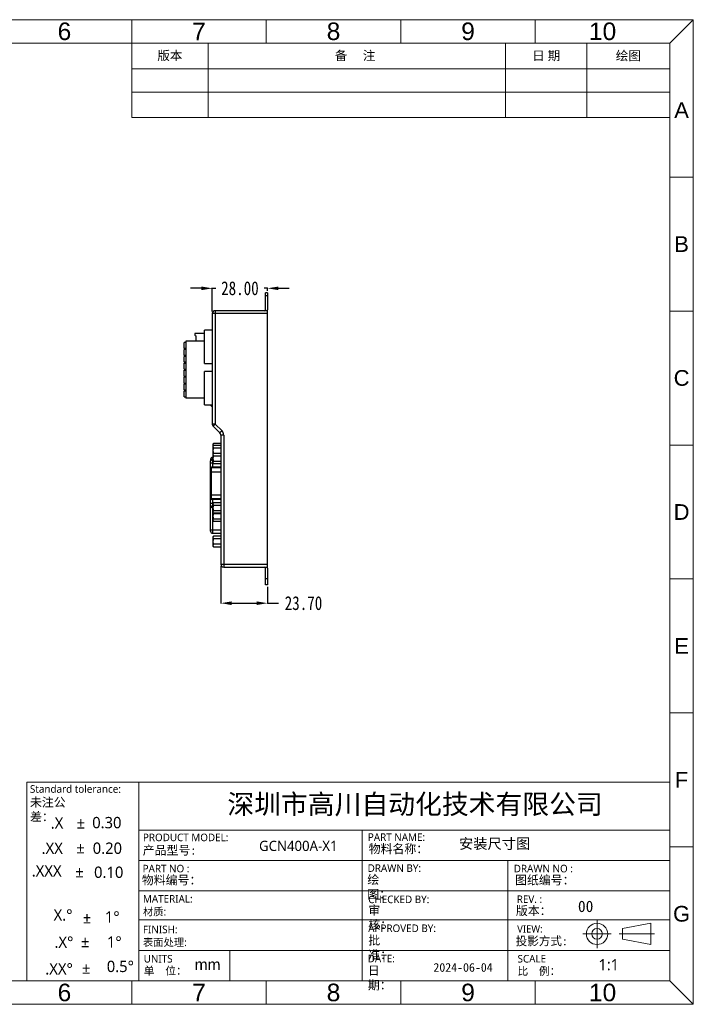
# Model space of a CAD drawing. Header units: inches. Extents: x 5916 to 6621, y 509 to 1008.
# Tile 7 of 7: x 6280 to 6621, y 509 to 1008. Entities that reach past the tile are written whole.
import ezdxf
from ezdxf.enums import TextEntityAlignment as Align

# ---------------------------------------------------------------- set-up
doc = ezdxf.new("R2010")
doc.units = ezdxf.units.IN
doc.header["$LTSCALE"] = 1.21
doc.header["$MEASUREMENT"] = 0
doc.header["$PDMODE"] = 3
doc.header["$PDSIZE"] = 0.3125
doc.layers.get('0').update_dxf_attribs({"linetype": 'CONTINUOUS'})
doc.layers.get('Defpoints').update_dxf_attribs({"linetype": 'CONTINUOUS'})
doc.styles.get("Standard").update_dxf_attribs({"font": 'txt', "width": 0.8})
doc.styles.add('微软雅黑', font='txt')
doc.dimstyles.get("Standard").update_dxf_attribs({"dimtxt": 7, "dimasz": 5.5, "dimexe": 0.18, "dimexo": 1, "dimgap": 2, "dimtad": 0, "dimzin": 1, "dimdsep": 46, "dimtxsty": 'Standard', "dimcen": 0.09, "dimadec": 0, "dimazin": 0, "dimtp": 0.01, "dimtm": 0.01, "dimtfac": 1, "dimtmove": 0, "dimatfit": 3, "dimfxl": 1, "dimtfillclr": 256, "dimtolj": 1, "dimtzin": 4, "dimarcsym": 0})

# ---------------------------------------------------------------- blocks, each defined once
blk = doc.blocks.new('*D44')
at = {"color": 0, "lineweight": -2, "ltscale": 5}
for p, q in [((6371.95, 871.81), (6366.45, 871.81)), ((6377.45, 859.98), (6377.45, 871.99)), ((6377.45, 871.81), (6379.18, 871.81)), ((6405.45, 871.81), (6403.72, 871.81)), ((6405.45, 870.48), (6405.45, 871.99)), ((6410.95, 871.81), (6416.45, 871.81))]:
    blk.add_line(p, q, dxfattribs=at)
at = {"color": 0, "ltscale": 5}
for points in [[(6371.95, 870.89), (6371.95, 872.72), (6377.45, 871.81)], [(6410.95, 872.72), (6410.95, 870.89), (6405.45, 871.81)]]:
    blk.add_solid(points, dxfattribs=at)
at = {"layer": 'Defpoints', "color": 0}
for p in [(6405.45, 871.81), (6405.45, 869.48), (6377.45, 858.98)]:
    blk.add_point(p, dxfattribs=at)
at = {"color": 0, "lineweight": 5, "ltscale": 5, "insert": (6391.45, 871.81), "char_height": 7, "attachment_point": 5}
blk.add_mtext('\\A1;28.00', dxfattribs=at)
blk = doc.blocks.new('*D45')
at = {"color": 0, "lineweight": -2, "ltscale": 5}
for p, q in [((6381.75, 730.98), (6381.75, 711.98)), ((6405.45, 720.48), (6405.45, 711.98)), ((6387.25, 712.16), (6399.95, 712.16)), ((6405.45, 712.16), (6410.95, 712.16))]:
    blk.add_line(p, q, dxfattribs=at)
at = {"color": 0, "ltscale": 5}
for points in [[(6387.25, 713.08), (6387.25, 711.24), (6381.75, 712.16)], [(6399.95, 711.24), (6399.95, 713.08), (6405.45, 712.16)]]:
    blk.add_solid(points, dxfattribs=at)
at = {"layer": 'Defpoints', "color": 0}
for p in [(6381.75, 731.98), (6405.45, 721.48), (6405.45, 712.16)]:
    blk.add_point(p, dxfattribs=at)
at = {"color": 0, "lineweight": 5, "ltscale": 5, "insert": (6423.68, 712.16), "char_height": 7, "attachment_point": 5}
blk.add_mtext('\\A1;23.70', dxfattribs=at)

msp = doc.modelspace()

# ---------------------------------------------------------------- linework, layer by layer
at = {"lineweight": 5}
for p, q in [((6336.596, 996.121), (6336.596, 958.39)), ((6609.396, 996.121), (6336.596, 996.121)), ((6609.396, 935.035), (6609.396, 996.121)), ((6283.446, 621.366), (6283.446, 520.687)), ((6340.142, 621.366), (6283.446, 621.366)), ((6609.396, 588.606), (6609.396, 520.687)), ((6386.277, 536.047), (6386.277, 520.687)), ((6609.396, 520.687), (6307.035, 520.687))]:
    msp.add_line(p, q, dxfattribs=at)
at = {"color": 7, "linetype": 'Continuous'}
for p, q in [((6405.452, 869.477), (6404.452, 869.477)), ((6404.452, 860.977), (6404.452, 869.477)), ((6405.452, 869.477), (6405.452, 860.977)), ((6405.452, 867.977), (6404.452, 867.977)), ((6377.452, 858.977), (6377.452, 802.982)), ((6405.452, 858.977), (6377.452, 858.977)), ((6378.952, 860.477), (6378.952, 802.982)), ((6405.452, 860.477), (6378.952, 860.477)), ((6405.452, 730.477), (6405.452, 860.477)), ((6368.654, 848.892), (6368.654, 848.026)), ((6373.452, 848.892), (6368.654, 848.892)), ((6373.452, 833.739), (6373.452, 850.589)), ((6377.452, 850.589), (6373.452, 850.589)), ((6363.152, 841.327), (6363.152, 844.327)), ((6363.952, 844.327), (6363.152, 844.327)), ((6363.952, 845.027), (6363.952, 816.127)), ((6373.452, 845.027), (6363.952, 845.027)), ((6368.654, 848.026), (6369.077, 847.775)), ((6369.077, 847.775), (6369.077, 845.027)), ((6363.952, 841.327), (6363.152, 841.327)), ((6363.152, 837.827), (6363.152, 840.827)), ((6363.952, 840.827), (6363.152, 840.827)), ((6363.952, 837.827), (6363.152, 837.827)), ((6363.152, 834.327), (6363.152, 837.327)), ((6363.952, 837.327), (6363.152, 837.327)), ((6363.952, 834.327), (6363.152, 834.327)), ((6363.152, 833.827), (6363.952, 833.827)), ((6363.152, 830.777), (6363.152, 833.827)), ((6373.452, 833.739), (6377.452, 833.739)), ((6363.152, 830.777), (6363.952, 830.777)), ((6363.152, 830.377), (6363.952, 830.377)), ((6363.152, 827.277), (6363.152, 830.377)), ((6377.452, 829.587), (6373.452, 829.587)), ((6373.452, 812.737), (6373.452, 829.587)), ((6363.152, 827.277), (6363.952, 827.277)), ((6363.152, 826.877), (6363.952, 826.877)), ((6363.152, 823.777), (6363.152, 826.877)), ((6363.152, 823.777), (6363.952, 823.777)), ((6363.152, 823.377), (6363.952, 823.377)), ((6363.152, 820.277), (6363.152, 823.377)), ((6363.152, 820.277), (6363.952, 820.277)), ((6363.152, 819.877), (6363.952, 819.877)), ((6363.152, 816.827), (6363.152, 819.877)), ((6363.152, 816.827), (6363.952, 816.827)), ((6373.452, 816.127), (6363.952, 816.127)), ((6373.452, 812.737), (6377.452, 812.737)), ((6376.952, 812.296), (6376.952, 812.737)), ((6377.252, 811.996), (6377.252, 812.737)), ((6377.452, 811.996), (6377.252, 811.996)), ((6378.952, 802.982), (6377.452, 802.982)), ((6378.952, 802.982), (6377.891, 801.922)), ((6377.891, 801.922), (6381.31, 798.502)), ((6378.952, 802.982), (6382.371, 799.563)), ((6382.371, 799.563), (6381.31, 798.502)), ((6383.25, 797.442), (6381.75, 797.442)), ((6381.75, 797.442), (6381.75, 731.977)), ((6383.25, 797.442), (6383.25, 730.477)), ((6376.6, 785.1), (6376.6, 784.35)), ((6376.6, 748.612), (6376.6, 784.344)), ((6377.6, 786.1), (6377.75, 786.1)), ((6377.6, 786.1), (6377.6, 781.165)), ((6377.6, 785.344), (6377.75, 785.344)), ((6377.75, 785.336), (6377.6, 785.336)), ((6377.6, 784.921), (6377.75, 784.921)), ((6377.75, 783.179), (6376.6, 783.179)), ((6377.1, 778.789), (6376.6, 778.792)), ((6381.75, 781.165), (6377.1, 781.165)), ((6377.1, 764.819), (6377.1, 781.165)), ((6377.1, 781.157), (6381.75, 781.157)), ((6381.75, 780.745), (6377.1, 780.745)), ((6377.1, 778.789), (6381.75, 778.789)), ((6381.75, 766.983), (6376.6, 766.983)), ((6377.1, 765.241), (6381.75, 765.241)), ((6381.75, 764.827), (6377.1, 764.827)), ((6381.75, 764.819), (6377.1, 764.819)), ((6377.6, 764.819), (6377.6, 747.612)), ((6376.6, 762.804), (6377.75, 762.804)), ((6377.75, 761.062), (6377.6, 761.062)), ((6377.6, 760.647), (6377.75, 760.647)), ((6377.6, 760.639), (6377.75, 760.639)), ((6376.6, 749.362), (6381.75, 749.362)), ((6377.6, 747.612), (6381.75, 747.612)), ((6381.75, 731.977), (6405.452, 731.977)), ((6383.25, 730.477), (6405.452, 730.477)), ((6404.452, 721.477), (6404.452, 729.977)), ((6405.452, 729.977), (6405.452, 721.477)), ((6405.452, 724.477), (6404.452, 724.477)), ((6405.452, 721.477), (6404.452, 721.477))]:
    msp.add_line(p, q, dxfattribs=at)
at = {"color": 6, "linetype": 'Continuous'}
for p, q in [((6377.75, 792.772), (6378.113, 793.136)), ((6377.75, 792.772), (6377.75, 783.137)), ((6377.75, 791.987), (6378.113, 792.351)), ((6381.75, 793.136), (6378.113, 793.136)), ((6378.113, 792.351), (6381.75, 792.351)), ((6378.113, 790.994), (6381.75, 790.994)), ((6377.75, 787.837), (6378.113, 788.2)), ((6378.113, 788.281), (6381.75, 788.281)), ((6378.113, 788.2), (6381.75, 788.2)), ((6378.113, 786.844), (6381.75, 786.844)), ((6378.113, 784.13), (6381.75, 784.13)), ((6377.75, 783.137), (6378.113, 782.773)), ((6381.75, 782.773), (6378.113, 782.773)), ((6377.75, 762.847), (6378.113, 763.21)), ((6377.75, 762.847), (6377.75, 753.967)), ((6378.113, 763.21), (6381.75, 763.21)), ((6378.113, 761.854), (6381.75, 761.854)), ((6378.113, 759.14), (6381.75, 759.14)), ((6377.75, 758.147), (6378.113, 757.783)), ((6377.75, 753.967), (6378.113, 753.604)), ((6381.75, 757.783), (6378.113, 757.783)), ((6378.113, 757.674), (6381.75, 757.674)), ((6378.113, 754.961), (6381.75, 754.961)), ((6381.75, 753.604), (6378.113, 753.604)), ((6377.75, 745.732), (6378.113, 746.096)), ((6377.75, 745.732), (6377.75, 741.032)), ((6381.75, 746.096), (6378.113, 746.096)), ((6381.75, 744.739), (6378.113, 744.739)), ((6377.75, 741.032), (6378.113, 740.669)), ((6381.75, 742.026), (6378.113, 742.026)), ((6378.113, 740.669), (6381.75, 740.669))]:
    msp.add_line(p, q, dxfattribs=at)
at = {"lineweight": 5}
for points in [[(5915.509, 508.801), (6621.282, 508.801), (6621.282, 1008.006), (5915.509, 1008.006)], [(6599.831, 549.893), (6599.831, 539.106), (6585.448, 541.803), (6585.448, 547.196)]]:
    msp.add_lwpolyline(points, close=True, dxfattribs=at)
at = {"lineweight": 5, "ltscale": 0.2}
for points in [[(6336.596, 996.121), (6336.596, 1008.006)], [(6404.796, 996.121), (6404.796, 1008.006)], [(6472.996, 996.121), (6472.996, 1008.006)], [(6541.196, 996.121), (6541.196, 1008.006)], [(6609.396, 996.121), (5927.395, 996.121)], [(6609.396, 928.202), (6621.282, 928.202)], [(6609.396, 860.282), (6621.282, 860.282)], [(6609.396, 792.363), (6621.282, 792.363)], [(6609.396, 724.444), (6621.282, 724.444)], [(6609.396, 656.525), (6621.282, 656.525)], [(6336.596, 520.687), (6336.596, 508.801)]]:
    msp.add_lwpolyline(points, dxfattribs=at)
at = {"lineweight": 5}
for points in [[(6621.282, 508.801), (6609.396, 520.687), (6609.396, 996.121), (6621.282, 1008.006)], [(6375.316, 958.39), (6375.316, 996.121)], [(6526.086, 958.39), (6526.086, 996.039)], [(6567.315, 958.39), (6567.315, 996.039)], [(6336.596, 983.012), (6609.396, 983.012)], [(6336.596, 971.334), (6609.396, 971.334)], [(6336.596, 958.39), (6609.396, 958.39)], [(6340.142, 520.687), (6340.142, 621.366), (6609.396, 621.366)], [(6340.142, 597.152), (6609.396, 597.152)], [(6453.502, 520.687), (6453.502, 597.152)], [(6609.396, 588.606), (6621.282, 588.606)], [(6609.396, 581.763), (6340.142, 581.763)], [(6527.252, 520.687), (6527.252, 581.763)], [(6609.396, 566.379), (6340.142, 566.379)], [(6340.142, 551.576), (6609.396, 551.576)], [(6572.498, 537.308), (6572.498, 551.691)], [(6565.306, 544.5), (6579.689, 544.5)], [(6601.629, 544.5), (6583.651, 544.5)], [(6340.142, 536.047), (6609.396, 536.047)], [(6609.396, 520.687), (5927.395, 520.687), (5915.509, 508.801)], [(6404.796, 520.687), (6404.796, 508.801)], [(6472.996, 520.687), (6472.996, 508.801)], [(6541.196, 520.687), (6541.196, 508.801)]]:
    msp.add_lwpolyline(points, dxfattribs=at)
for radius in [5.393, 2.697]:
    msp.add_circle((6572.498, 544.5), radius, dxfattribs=at)
at = {"color": 7, "linetype": 'Continuous'}
for centre, radius, start, end in [((6378.952, 858.977), 1.5, 90, 180), ((6403.952, 860.977), 0.5, 270, 0), ((6403.952, 860.977), 1.5, 342, 0), ((6377.252, 812.296), 0.3, 180, 270), ((6378.952, 802.982), 1.5, 180, 225), ((6380.25, 797.442), 3, 0, 45), ((6380.25, 797.442), 1.5, 0, 45), ((6377.6, 785.1), 1, 90, 180), ((6377.6, 784.344), 1, 90, 180), ((6377.1, 780.665), 0.5, 90, 180), ((6377.1, 765.319), 0.5, 180, 270), ((6377.6, 761.639), 1, 180, 270), ((6377.6, 748.612), 1, 180, 270), ((6383.25, 731.977), 1.5, 180, 270), ((6403.952, 729.977), 0.5, 0, 90), ((6403.952, 729.977), 1.5, 0, 18)]:
    msp.add_arc(centre, radius, start, end, dxfattribs=at)
at = {"color": 6, "linetype": 'Continuous'}
for points, knots in [([(6378.113, 793.136), (6378.062, 793.085), (6377.967, 792.981), (6377.849, 792.815), (6377.769, 792.64), (6377.75, 792.517), (6377.75, 792.457)], [0, 0, 0, 0, 0.2761085, 0.5341615, 0.7735464, 1, 1, 1, 1]), ([(6377.75, 792.457), (6377.75, 792.396), (6377.77, 792.269), (6377.825, 792.154), (6377.857, 792.097)], [0, 0, 0, 0, 0.4854086, 1, 1, 1, 1]), ([(6378.113, 792.351), (6378.062, 792.3), (6377.967, 792.196), (6377.849, 792.03), (6377.769, 791.855), (6377.75, 791.732), (6377.75, 791.672)], [0, 0, 0, 0, 0.2761085, 0.5341615, 0.7735464, 1, 1, 1, 1]), ([(6377.75, 791.672), (6377.75, 791.613), (6377.769, 791.49), (6377.849, 791.315), (6377.967, 791.149), (6378.062, 791.045), (6378.113, 790.994)], [0, 0, 0, 0, 0.2264501, 0.4658433, 0.7238977, 1, 1, 1, 1]), ([(6378.113, 790.994), (6378.06, 790.888), (6377.962, 790.673), (6377.845, 790.339), (6377.768, 789.992), (6377.75, 789.755), (6377.75, 789.637)], [0, 0, 0, 0, 0.250045, 0.500064, 0.7500494, 1, 1, 1, 1]), ([(6377.75, 789.637), (6377.75, 789.519), (6377.768, 789.283), (6377.845, 788.936), (6377.962, 788.601), (6378.06, 788.386), (6378.113, 788.281)], [0, 0, 0, 0, 0.2499513, 0.4999367, 0.749956, 1, 1, 1, 1]), ([(6378.113, 788.2), (6378.062, 788.149), (6377.967, 788.046), (6377.849, 787.879), (6377.769, 787.704), (6377.75, 787.581), (6377.75, 787.522)], [0, 0, 0, 0, 0.2761085, 0.5341615, 0.7735464, 1, 1, 1, 1]), ([(6377.75, 787.522), (6377.75, 787.462), (6377.769, 787.339), (6377.849, 787.165), (6377.967, 786.998), (6378.062, 786.895), (6378.113, 786.844)], [0, 0, 0, 0, 0.2264501, 0.4658433, 0.7238977, 1, 1, 1, 1]), ([(6378.113, 786.844), (6378.06, 786.738), (6377.962, 786.523), (6377.845, 786.188), (6377.768, 785.841), (6377.75, 785.605), (6377.75, 785.487)], [0, 0, 0, 0, 0.250045, 0.500064, 0.7500494, 1, 1, 1, 1]), ([(6377.75, 785.487), (6377.75, 785.369), (6377.768, 785.132), (6377.845, 784.786), (6377.962, 784.451), (6378.06, 784.236), (6378.113, 784.13)], [0, 0, 0, 0, 0.2499513, 0.4999367, 0.749956, 1, 1, 1, 1]), ([(6378.113, 784.13), (6378.062, 784.079), (6377.967, 783.975), (6377.849, 783.809), (6377.769, 783.634), (6377.75, 783.511), (6377.75, 783.452)], [0, 0, 0, 0, 0.2761085, 0.5341615, 0.7735464, 1, 1, 1, 1]), ([(6378.113, 788.281), (6378.059, 788.226), (6377.958, 788.117), (6377.874, 787.994), (6377.84, 787.931)], [0, 0, 0, 0, 0.5181638, 1, 1, 1, 1]), ([(6377.75, 783.452), (6377.75, 783.392), (6377.769, 783.269), (6377.849, 783.095), (6377.967, 782.928), (6378.062, 782.825), (6378.113, 782.773)], [0, 0, 0, 0, 0.2264501, 0.4658433, 0.7238977, 1, 1, 1, 1]), ([(6378.113, 763.21), (6378.062, 763.159), (6377.967, 763.056), (6377.849, 762.889), (6377.769, 762.714), (6377.75, 762.591), (6377.75, 762.532)], [0, 0, 0, 0, 0.2761085, 0.5341615, 0.7735464, 1, 1, 1, 1]), ([(6377.75, 762.532), (6377.75, 762.472), (6377.769, 762.349), (6377.849, 762.175), (6377.967, 762.008), (6378.062, 761.905), (6378.113, 761.854)], [0, 0, 0, 0, 0.2264501, 0.4658433, 0.7238977, 1, 1, 1, 1]), ([(6378.113, 761.854), (6378.06, 761.748), (6377.962, 761.533), (6377.845, 761.198), (6377.768, 760.851), (6377.75, 760.615), (6377.75, 760.497)], [0, 0, 0, 0, 0.250045, 0.500064, 0.7500494, 1, 1, 1, 1]), ([(6377.75, 760.497), (6377.75, 760.379), (6377.768, 760.142), (6377.845, 759.796), (6377.962, 759.461), (6378.06, 759.246), (6378.113, 759.14)], [0, 0, 0, 0, 0.2499513, 0.4999367, 0.749956, 1, 1, 1, 1]), ([(6378.113, 759.14), (6378.062, 759.089), (6377.967, 758.985), (6377.849, 758.819), (6377.769, 758.644), (6377.75, 758.521), (6377.75, 758.462)], [0, 0, 0, 0, 0.2761085, 0.5341615, 0.7735464, 1, 1, 1, 1]), ([(6377.75, 758.462), (6377.75, 758.402), (6377.769, 758.279), (6377.849, 758.105), (6377.967, 757.938), (6378.062, 757.835), (6378.113, 757.783)], [0, 0, 0, 0, 0.2264501, 0.4658433, 0.7238977, 1, 1, 1, 1]), ([(6378.113, 757.674), (6378.06, 757.568), (6377.962, 757.353), (6377.845, 757.019), (6377.768, 756.672), (6377.75, 756.435), (6377.75, 756.317)], [0, 0, 0, 0, 0.250045, 0.500064, 0.7500494, 1, 1, 1, 1]), ([(6377.75, 756.317), (6377.75, 756.199), (6377.768, 755.963), (6377.845, 755.616), (6377.962, 755.281), (6378.06, 755.066), (6378.113, 754.961)], [0, 0, 0, 0, 0.2499513, 0.4999367, 0.749956, 1, 1, 1, 1]), ([(6378.113, 754.961), (6378.062, 754.909), (6377.967, 754.806), (6377.849, 754.639), (6377.769, 754.465), (6377.75, 754.342), (6377.75, 754.282)], [0, 0, 0, 0, 0.2761085, 0.5341615, 0.7735464, 1, 1, 1, 1]), ([(6377.75, 754.282), (6377.75, 754.223), (6377.769, 754.1), (6377.849, 753.925), (6377.967, 753.759), (6378.062, 753.655), (6378.113, 753.604)], [0, 0, 0, 0, 0.2264501, 0.4658433, 0.7238977, 1, 1, 1, 1]), ([(6377.809, 758.087), (6377.842, 758.012), (6377.934, 757.865), (6378.05, 757.737), (6378.113, 757.674)], [0, 0, 0, 0, 0.478022, 1, 1, 1, 1]), ([(6378.113, 746.096), (6378.062, 746.045), (6377.967, 745.941), (6377.849, 745.775), (6377.769, 745.6), (6377.75, 745.477), (6377.75, 745.417)], [0, 0, 0, 0, 0.2761085, 0.5341615, 0.7735464, 1, 1, 1, 1]), ([(6377.75, 745.417), (6377.75, 745.358), (6377.769, 745.235), (6377.849, 745.06), (6377.967, 744.894), (6378.062, 744.79), (6378.113, 744.739)], [0, 0, 0, 0, 0.2264501, 0.4658433, 0.7238977, 1, 1, 1, 1]), ([(6378.113, 744.739), (6378.06, 744.633), (6377.962, 744.418), (6377.845, 744.083), (6377.768, 743.737), (6377.75, 743.5), (6377.75, 743.382)], [0, 0, 0, 0, 0.250045, 0.500064, 0.7500494, 1, 1, 1, 1]), ([(6377.75, 743.382), (6377.75, 743.264), (6377.768, 743.028), (6377.845, 742.681), (6377.962, 742.346), (6378.06, 742.131), (6378.113, 742.026)], [0, 0, 0, 0, 0.2499513, 0.4999367, 0.749956, 1, 1, 1, 1]), ([(6378.113, 742.026), (6378.062, 741.974), (6377.967, 741.871), (6377.849, 741.704), (6377.769, 741.53), (6377.75, 741.407), (6377.75, 741.347)], [0, 0, 0, 0, 0.2761028, 0.5341575, 0.7735508, 1, 1, 1, 1]), ([(6377.75, 741.347), (6377.75, 741.288), (6377.769, 741.165), (6377.849, 740.99), (6377.967, 740.824), (6378.062, 740.72), (6378.113, 740.669)], [0, 0, 0, 0, 0.2264545, 0.4658394, 0.7238921, 1, 1, 1, 1])]:
    msp.add_open_spline(points, degree=3, knots=knots, dxfattribs=at)
at = {"color": 7, "linetype": 'Continuous'}
for points, knots in [([(6377.6, 785.336), (6377.47, 785.336), (6377.207, 785.284), (6376.874, 785.063), (6376.652, 784.732), (6376.6, 784.47), (6376.6, 784.34)], [0, 0, 0, 0, 0.2505322, 0.5007008, 0.7504693, 1, 1, 1, 1]), ([(6376.6, 783.926), (6376.6, 784.055), (6376.652, 784.317), (6376.874, 784.648), (6377.207, 784.87), (6377.47, 784.921), (6377.6, 784.921)], [0, 0, 0, 0, 0.2494643, 0.4991905, 0.7494012, 1, 1, 1, 1]), ([(6376.6, 780.659), (6376.6, 780.724), (6376.626, 780.855), (6376.737, 781.02), (6376.903, 781.131), (6377.035, 781.157), (6377.1, 781.157)], [0, 0, 0, 0, 0.2494643, 0.4991905, 0.7494012, 1, 1, 1, 1]), ([(6376.6, 780.25), (6376.6, 780.314), (6376.626, 780.444), (6376.737, 780.609), (6376.903, 780.719), (6377.035, 780.745), (6377.1, 780.745)], [0, 0, 0, 0, 0.2487967, 0.4983183, 0.748811, 1, 1, 1, 1]), ([(6376.6, 765.739), (6376.6, 765.674), (6376.626, 765.543), (6376.737, 765.378), (6376.903, 765.267), (6377.035, 765.241), (6377.1, 765.241)], [0, 0, 0, 0, 0.2494643, 0.4991905, 0.7494012, 1, 1, 1, 1]), ([(6377.1, 764.827), (6377.035, 764.827), (6376.903, 764.853), (6376.737, 764.963), (6376.626, 765.129), (6376.6, 765.26), (6376.6, 765.325)], [0, 0, 0, 0, 0.2505322, 0.5007008, 0.7504693, 1, 1, 1, 1]), ([(6376.6, 761.643), (6376.6, 761.513), (6376.652, 761.251), (6376.874, 760.921), (6377.207, 760.699), (6377.47, 760.647), (6377.6, 760.647)], [0, 0, 0, 0, 0.2494643, 0.4991905, 0.7494012, 1, 1, 1, 1]), ([(6377.6, 761.062), (6377.502, 761.062), (6377.305, 761.091), (6377.036, 761.217), (6376.816, 761.416), (6376.713, 761.586), (6376.676, 761.676)], [0, 0, 0, 0, 0.2504072, 0.500546, 0.7504459, 1, 1, 1, 1])]:
    msp.add_open_spline(points, degree=3, knots=knots, dxfattribs=at)
msp.add_open_spline([(6376.676, 761.676), (6376.626, 761.795), (6376.6, 761.928), (6376.6, 762.057)], degree=3, dxfattribs=at)

# ---------------------------------------------------------------- texts
at = {"lineweight": 5, "style": '微软雅黑'}
for s, height, p in [('Standard tolerance:  ', 3.83101, (6285.001, 617.967)), ('PRODUCT MODEL:', 3.83101, (6342.28, 593.423)), ('PART NO :', 3.831, (6342.138, 577.617)), ('DRAWN BY:', 3.831, (6456.201, 577.842)), ('DRAWN NO :', 3.831, (6530.259, 577.621)), ('MATERIAL:', 3.831, (6342.28, 562.285)), ('CHECKED BY:', 3.83101, (6456.481, 562.012)), ('REV. :', 3.831, (6531.788, 562.1)), ('材质:', 3.831, (6342.28, 555.759)), ('APPROVED BY:', 3.83101, (6456.481, 547.358)), ('FINISH:', 3.831, (6342.28, 546.756)), ('VIEW:', 3.6778, (6532.012, 547.01)), ('表面处理:', 3.831, (6342.28, 540.23)), ('DATE:', 3.831, (6456.244, 531.999))]:
    msp.add_text(s, height=height, dxfattribs=at).set_placement(p, align=Align.MIDDLE_LEFT)
for s, height, p in [('%%P', 5.7465, (6308.711, 597.932)), ('.X', 5.7465, (6295.561, 597.848)), ('0.30', 5.7465, (6316.573, 598.059)), ('PART NAME:', 3.831, (6456.306, 591.65)), ('.XX', 5.7465, (6290.93, 585.034)), ('%%P', 5.7465, (6308.482, 585.302)), ('0.20', 5.7465, (6316.842, 585.081)), ('.XXX', 5.7465, (6285.917, 573.56)), ('%%P', 5.7465, (6308.009, 573.16)), ('0.10', 5.7465, (6317.516, 572.892)), ('X.%%d', 5.7465, (6296.996, 551.21)), ('%%P', 5.7465, (6311.797, 549.839)), ('1%%D', 5.7465, (6323.005, 550.211)), ('.X%%d', 5.7465, (6297.444, 537.431)), ('%%P', 5.7465, (6310.892, 537.712)), ('1%%D', 5.7465, (6324.032, 537.517)), ('.XX%%d', 5.7465, (6292.799, 523.887)), ('%%P', 5.7465, (6311.312, 524.279)), ('0.5%%D', 5.7465, (6323.97, 525.155)), ('UNITS', 3.831, (6342.677, 529.982)), ('SCALE', 3.831, (6532.175, 529.999))]:
    msp.add_text(s, height=height, dxfattribs=at).set_placement(p)
at = {"lineweight": 5, "ltscale": 0.2, "attachment_point": 5, "style": '微软雅黑'}
for s, insert, char_height, width in [('{\\fArial|b0|i0|c0|p34;6}', (6302.496, 1002.064), 8.90378, 68.20011), ('{\\fArial|b0|i0|c0|p34;7}', (6370.696, 1002.064), 8.90378, 68.20011), ('{\\fArial|b0|i0|c0|p34;8}', (6438.896, 1002.064), 8.90378, 68.20011), ('{\\fArial|b0|i0|c0|p34;9}', (6507.096, 1002.064), 8.90378, 68.20011), ('{\\fArial|b0|i0|c0|p34;10}', (6575.296, 1002.064), 8.90378, 68.20011), ('{\\fArial|b0|i0|c0|p34;A}', (6615.339, 962.161), 7.96381, 11.88584), ('{\\fArial|b0|i0|c0|p34;B}', (6615.339, 894.242), 7.96381, 11.88584), ('{\\fArial|b0|i0|c0|p34;C}', (6615.339, 826.323), 7.96381, 11.88584), ('{\\fArial|b0|i0|c0|p34;D}', (6615.339, 758.404), 7.96381, 11.88584), ('{\\fArial|b0|i0|c0|p34;E}', (6615.339, 690.485), 7.96381, 11.88584), ('{\\fArial|b0|i0|c0|p34;6}', (6302.496, 514.744), 8.90378, 68.20011)]:
    msp.add_mtext(s, dxfattribs=dict(at, insert=insert, char_height=char_height, width=width))
at = {"lineweight": 5, "style": '微软雅黑'}
for s, insert, char_height, width, attachment_point in [('版本', (6355.956, 989.566), 4.6494, 38.7201, 5), ('备     注', (6449.816, 989.566), 4.6494, 152.54023, 5), ('日 期', (6546.7, 989.525), 4.6569, 41.22865, 5), ('绘图', (6588.355, 989.525), 4.6569, 42.08146, 5), ('{\\fArial|b0|i0|c0|p34;F}', (6615.339, 622.566), 7.96381, 11.88584, 5), ('{\\fSimSun|b0|i0|c134|p54;未注公差：  }', (6285.054, 613.416), 4.41622, 28.32933, 1), ('深圳市高川自动化技术有限公司', (6480.234, 609.668), 9.96463, 203.10058, 5), ('{\\fSimSun|b0|i0|c134|p54;产品型号:}', (6342.208, 589.106), 4.41622, 30.51988, 1), ('{\\fSimSun|b0|i0|c134|p54;物料名称：}', (6456.748, 589.803), 4.41622, 29.79638, 1), ('安装尺寸图', (6502.49, 592.92), 5.2995, 44.01264, 1), ('{\\fSimSun|b0|i0|c134|p54;物料编号：}', (6341.748, 573.957), 4.41622, 30.06126, 1), ('{\\fSimSun|b0|i0|c134|p54;绘   图：}', (6456.029, 574.183), 4.41622, 24.662, 1), ('{\\fSimSun|b0|i0|c134|p54;图纸编号：}', (6530.945, 573.962), 4.41622, 30.06126, 1), ('{\\fSimSun|b0|i0|c134|p54;审   核：}', (6456.534, 558.707), 4.41622, 25.24211, 1), ('{\\fSimSun|b0|i0|c134|p54;00}', (6562.808, 561.342), 5.74109, 39.07964, 1), ('{\\fSimSun|b0|i0|c134|p54;版本：}', (6531.342, 558.433), 4.41622, 30.06126, 1), ('{\\fArial|b0|i0|c0|p34;G}', (6615.339, 554.647), 7.96381, 11.88584, 5), ('{\\fSimSun|b0|i0|c134|p54;批   准：}', (6456.534, 543.444), 4.41622, 25.24372, 1), ('{\\fNSimSun|b0|i0|c134|p49;投影方式:}', (6531.229, 543.002), 4.30299, 29.36248, 1), ('{\\fArial|b0|i0|c0|p32;mm}', (6368.507, 531.776), 5.64102, 19.50115, 1), ('{\\fSimSun|b0|i0|c134|p54;2024-06-04}', (6489.539, 529.725), 4.41622, 30.06126, 1), ('1:1', (6573.221, 531.701), 5.641, 16.03147, 1), ('{\\fNSimSun|b0|i0|c134|p49;单  位：}', (6342.784, 527.802), 3.98425, 21.95838, 1), ('{\\fSimSun|b0|i0|c134|p54;日   期：}', (6456.296, 528.084), 4.41622, 25.24372, 1), ('{\\fNSimSun|b0|i0|c134|p49;比  例：}', (6532.163, 527.632), 3.98425, 21.17847, 1), ('{\\fArial|b0|i0|c0|p34;7}', (6370.696, 514.744), 8.90378, 68.20011, 5), ('{\\fArial|b0|i0|c0|p34;8}', (6438.896, 514.744), 8.90378, 68.20011, 5), ('{\\fArial|b0|i0|c0|p34;9}', (6507.096, 514.744), 8.90378, 68.20011, 5), ('{\\fArial|b0|i0|c0|p34;10}', (6575.296, 514.744), 8.90378, 68.20011, 5)]:
    msp.add_mtext(s, dxfattribs=dict(at, insert=insert, char_height=char_height, width=width, attachment_point=attachment_point))
at = {"color": 1, "lineweight": 5, "ltscale": 0.5, "insert": (6421.034, 589.089), "char_height": 5.1282, "width": 72.64524, "attachment_point": 5, "style": '微软雅黑'}
msp.add_mtext('GCN400A-X1', dxfattribs=at)

# ---------------------------------------------------------------- dimensions: what is measured, and where the dimension line sits
at = {"color": 3, "lineweight": 5, "ltscale": 5}
for base, p1, p2, picture, middle in [((6405.452, 871.808), (6377.452, 858.977), (6405.452, 869.477), '*D44', (6391.452, 871.808)), ((6405.452, 712.159), (6381.75, 731.977), (6405.452, 721.477), '*D45', (6423.685, 712.159))]:
    dim = msp.add_linear_dim(base=base, p1=p1, p2=p2, dimstyle='Standard', dxfattribs=at)
    dim.commit()
    dim.dimension.update_dxf_attribs({"geometry": picture, "text_midpoint": middle})

doc.saveas('drawing.dxf')
